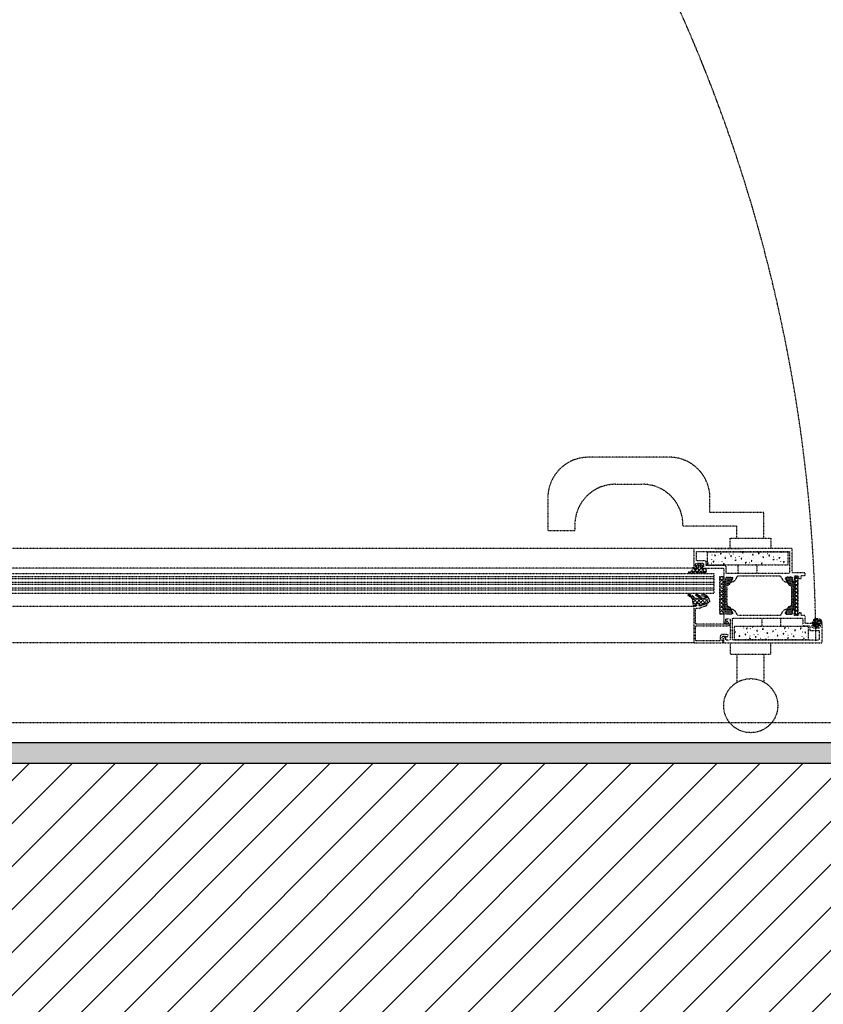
# Model space of a CAD drawing. Header units: millimetres. Extents: x -4577 to 1032787, y -66234 to 201209.
# Tile 20 of 256: x 16513 to 17108, y -55055 to -54326. Entities that reach past the tile are written whole.
import ezdxf

# ---------------------------------------------------------------- set-up
doc = ezdxf.new("R2010")
doc.units = ezdxf.units.MM
for name, pattern in [('510_5_2OG_ELT_1004$0$11-07-22_DS_2OG$0$AUSGEZOGEN', [0]), ('510_5_2OG_ELT_1004$0$11-07-22_DS_2OG$0$VERDECKT2_S15', [0.025, 0, -0.025]), ('510_5_2OG_ELT_1004$0$11-07-22_DS_2OG$0$VERDECKT2_S2', [0.17, 0.1, -0.07])]:
    doc.linetypes.add(name, pattern=pattern)
for name, color, linetype in [('510_5_2OG_ELT_1004$0$11-07-22_DS_2OG$0$GLASS', 8, '510_5_2OG_ELT_1004$0$11-07-22_DS_2OG$0$AUSGEZOGEN'), ('510_5_2OG_ELT_1004$0$11-07-22_DS_2OG$0$Nichttragende_Bauteile', 8, '510_5_2OG_ELT_1004$0$11-07-22_DS_2OG$0$AUSGEZOGEN'), ('510_5_2OG_ELT_1004$0$11-07-22_DS_2OG$0$Schraffur', 8, '510_5_2OG_ELT_1004$0$11-07-22_DS_2OG$0$AUSGEZOGEN'), ('510_5_2OG_ELT_1004$0$11-07-22_DS_2OG$0$STANDARD', 8, '510_5_2OG_ELT_1004$0$11-07-22_DS_2OG$0$AUSGEZOGEN'), ('510_5_2OG_ELT_1004$0$11-07-22_DS_2OG$0$Tragende_Bauteile', 8, '510_5_2OG_ELT_1004$0$11-07-22_DS_2OG$0$AUSGEZOGEN')]:
    doc.layers.add(name, color=color, linetype=linetype)

# ---------------------------------------------------------------- blocks, each defined once
blk = doc.blocks.new('510_5_2OG_ELT_1004')
at = {"layer": '510_5_2OG_ELT_1004$0$11-07-22_DS_2OG$0$Nichttragende_Bauteile', "linetype": 'Continuous'}
h = blk.add_hatch(dxfattribs=at)
h.set_pattern_fill('MUSTER_NA', color=256, scale=12.5, style=0, pattern_type=2)
h.set_pattern_definition([(0, (1908.297, -66879.192), (25, 25), [12.5, -12.5]), (90, (1908.297, -66879.192), (25, 25), [12.5, -12.5])])
h.paths.add_polyline_path([(17772.49, -54861.7), (15900.87, -54861.7), (15900.87, -54876.7), (17772.49, -54876.7)], flags=0)
at = {"layer": '510_5_2OG_ELT_1004$0$11-07-22_DS_2OG$0$Schraffur', "linetype": 'Continuous'}
h = blk.add_hatch(dxfattribs=at)
h.set_pattern_fill('SCHRAFFUR_24', color=256, scale=1000, style=0, pattern_type=2)
h.set_pattern_definition([(45, (1895.797, -66891.69), (-31.81981, 31.81981), []), (45, (1879.887, -66875.78), (-31.81981, 31.81981), [])])
h.paths.add_polyline_path([(15885.02, -55116.7), (17532.49, -55116.7), (17532.49, -55291.7), (18318.23, -55291.7), (18318.23, -55051.7), (17772.49, -55051.7), (17772.49, -54876.7), (15895.86, -54876.7), (15895.86, -54877.64), (15885.37, -54877.61), (15885.37, -54876.7), (15643.94, -54876.7), (15643.94, -56130.14), (15885.02, -56127.53)], flags=0)
at = {"layer": '510_5_2OG_ELT_1004$0$11-07-22_DS_2OG$0$GLASS', "linetype": '510_5_2OG_ELT_1004$0$11-07-22_DS_2OG$0$VERDECKT2_S15'}
blk.add_arc((15945.08, -54791.57), 1157.1, 0.25544, 91.30997, dxfattribs=at)
at = {"layer": '510_5_2OG_ELT_1004$0$11-07-22_DS_2OG$0$Nichttragende_Bauteile', "linetype": '510_5_2OG_ELT_1004$0$11-07-22_DS_2OG$0$VERDECKT2_S15'}
for p, q in [((16993.78, -54650.22), (16933.78, -54650.22)), ((16953.78, -54670.22), (16973.78, -54670.22)), ((16903.78, -54680.72), (16903.78, -54704.55)), ((17023.78, -54691.22), (17023.78, -54680.72)), ((17063.78, -54691.22), (17023.78, -54691.22)), ((17063.78, -54710.22), (17063.78, -54691.22)), ((16923.78, -54700.22), (16923.78, -54704.55)), ((17003.78, -54701.22), (17003.78, -54700.22)), ((17043.78, -54701.22), (17003.78, -54701.22)), ((17043.78, -54710.22), (17043.78, -54701.22)), ((16903.78, -54704.55), (16923.78, -54704.55)), ((17038.78, -54717.72), (17038.78, -54710.22)), ((17038.78, -54710.22), (17068.78, -54710.22)), ((17068.78, -54710.22), (17068.78, -54717.72)), ((17012.28, -54717.72), (15964.21, -54717.72)), ((17027.78, -54717.72), (17048.78, -54717.72)), ((17049.28, -54717.72), (17048.28, -54717.72)), ((17022.56, -54721.38), (17022.52, -54721.42)), ((17025.33, -54722.71), (17025.31, -54722.65)), ((17027.96, -54722.85), (17027.2, -54722.68)), ((17027.61, -54720.92), (17027.67, -54720.94)), ((17030.16, -54723.13), (17030.12, -54723.18)), ((17031.94, -54721.23), (17031.41, -54721.8)), ((17031.41, -54721.8), (17032.17, -54721.98)), ((17032.17, -54721.98), (17031.94, -54721.23)), ((17032.93, -54724.46), (17032.91, -54724.4)), ((17035.03, -54725.18), (17035.56, -54724.61)), ((17035.21, -54722.68), (17035.27, -54722.69)), ((17037.77, -54724.89), (17037.72, -54724.93)), ((17038.13, -54721.85), (17038.18, -54721.8)), ((17039.01, -54723.55), (17039.77, -54723.73)), ((17041.07, -54721.84), (17041.09, -54721.9)), ((17042.81, -54724.43), (17042.87, -54724.45)), ((17045.73, -54723.61), (17045.78, -54723.56)), ((17045.85, -54720.51), (17045.83, -54720.45)), ((17047.37, -54725.48), (17047.14, -54724.74)), ((17048.48, -54720.66), (17047.72, -54720.48)), ((17048.67, -54723.59), (17048.69, -54723.65)), ((17050.68, -54720.94), (17050.64, -54720.98)), ((17053.33, -54725.36), (17053.38, -54725.31)), ((17053.45, -54722.27), (17053.43, -54722.2)), ((17055.73, -54720.48), (17055.79, -54720.5)), ((17056.27, -54725.35), (17056.29, -54725.41)), ((17058.28, -54722.69), (17058.24, -54722.74)), ((17061.05, -54724.02), (17061.03, -54723.96)), ((17063.33, -54722.24), (17063.39, -54722.25)), ((17065.88, -54724.45), (17065.84, -54724.49)), ((17066.25, -54721.41), (17066.3, -54721.36)), ((17067.13, -54723.11), (17067.89, -54723.29)), ((17069.19, -54721.4), (17069.21, -54721.46)), ((17070.93, -54723.99), (17070.99, -54724.01)), ((17073.85, -54723.16), (17073.9, -54723.12)), ((17076.79, -54723.15), (17076.81, -54723.21)), ((17078.8, -54720.5), (17078.76, -54720.54)), ((17081.45, -54724.92), (17081.5, -54724.87)), ((17081.57, -54721.83), (17081.55, -54721.76)), ((17011.12, -54732.22), (15964.21, -54732.22)), ((17010.69, -54735.99), (17013.74, -54732.94)), ((17011.07, -54732.78), (17011.53, -54732.32)), ((17011.13, -54732.04), (17011.53, -54732.44)), ((17011.6, -54732.52), (17014.52, -54735.43)), ((17014.43, -54732.25), (17015.23, -54731.45)), ((17014.43, -54732.52), (17016.84, -54734.93)), ((17014.48, -54729.74), (17015.45, -54730.7)), ((17016.26, -54730.42), (17017.26, -54729.42)), ((17016.79, -54729.22), (17018.28, -54730.71)), ((17016.83, -54732.67), (17017.63, -54731.87)), ((17016.83, -54732.09), (17020.45, -54735.7)), ((17017.34, -54735), (17019.82, -54732.52)), ((17020.09, -54732.52), (17021.03, -54733.46)), ((17022.64, -54728.56), (17021.88, -54728.38)), ((17022.29, -54726.63), (17022.35, -54726.64)), ((17024.85, -54728.84), (17024.8, -54728.88)), ((17025.21, -54725.8), (17025.26, -54725.75)), ((17026.62, -54726.93), (17026.09, -54727.5)), ((17026.09, -54727.5), (17026.85, -54727.68)), ((17026.85, -54727.68), (17026.62, -54726.93)), ((17028.15, -54725.79), (17028.17, -54725.85)), ((17029.89, -54728.38), (17029.95, -54728.4)), ((17032.81, -54727.56), (17032.86, -54727.51)), ((17033.69, -54729.26), (17034.45, -54729.43)), ((17035.75, -54727.54), (17035.77, -54727.6)), ((17040.41, -54729.31), (17040.46, -54729.26)), ((17040.53, -54726.22), (17040.51, -54726.15)), ((17043.35, -54729.3), (17043.37, -54729.36)), ((17044.63, -54736.22), (17044.63, -54729.92)), ((17045.37, -54726.64), (17045.32, -54726.69)), ((17048.13, -54727.97), (17048.11, -54727.91)), ((17050.41, -54726.19), (17050.47, -54726.2)), ((17052.97, -54728.4), (17052.92, -54728.44)), ((17054.97, -54727.24), (17054.74, -54726.49)), ((17055.73, -54729.73), (17055.71, -54729.66)), ((17058.01, -54727.94), (17058.07, -54727.96)), ((17058.32, -54729.92), (17058.36, -54729.87)), ((17058.63, -54729.92), (17058.63, -54736.22)), ((17060.93, -54727.11), (17060.98, -54727.07)), ((17062.34, -54728.25), (17061.81, -54728.82)), ((17061.81, -54728.82), (17062.57, -54728.99)), ((17062.57, -54728.99), (17062.34, -54728.25)), ((17063.87, -54727.1), (17063.89, -54727.16)), ((17065.61, -54729.7), (17065.67, -54729.71)), ((17068.53, -54728.87), (17068.58, -54728.82)), ((17068.65, -54725.78), (17068.63, -54725.71)), ((17071.47, -54728.85), (17071.49, -54728.92)), ((17073.48, -54726.2), (17073.44, -54726.25)), ((17076.25, -54727.53), (17076.23, -54727.47)), ((17078.53, -54725.75), (17078.59, -54725.76)), ((17081.09, -54727.95), (17081.04, -54728)), ((17026.78, -54738.84), (15964.21, -54738.84)), ((17007.91, -54735.94), (17008.77, -54735.08)), ((17008.54, -54735.11), (17009.45, -54736.02)), ((17010.42, -54734.16), (17011.82, -54735.56)), ((17013.72, -54735.79), (17016.19, -54733.32)), ((17017.65, -54735.73), (17017.8, -54735.88)), ((17019.59, -54735.58), (17021.03, -54734.13)), ((17031.18, -54739.57), (17032.28, -54738.47)), ((17031.18, -54742.4), (17033.98, -54739.6)), ((17033.98, -54742.71), (17031.18, -54739.91)), ((17033.98, -54739.88), (17032.57, -54738.47)), ((17036.48, -54745.44), (17036.48, -54738.97)), ((17037.48, -54744.83), (17037.48, -54738.97)), ((17038.48, -54744.23), (17038.48, -54738.97)), ((17039.48, -54741.86), (17039.48, -54738.97)), ((17080.78, -54741.86), (17080.78, -54738.97)), ((17081.78, -54744.23), (17081.78, -54738.97)), ((17082.78, -54744.83), (17082.78, -54738.97)), ((17083.78, -54745.44), (17083.78, -54738.97)), ((17088.73, -54738.52), (17086.78, -54740.47)), ((17086.89, -54738.52), (17088.78, -54740.41)), ((17026.78, -54740.34), (15964.21, -54740.34)), ((17026.78, -54742.94), (15964.21, -54742.94)), ((17026.78, -54744.44), (15964.21, -54744.44)), ((17026.78, -54747.04), (15964.21, -54747.04)), ((17031.18, -54745.22), (17033.98, -54742.42)), ((17033.98, -54745.54), (17031.18, -54742.74)), ((17031.18, -54748.05), (17033.98, -54745.25)), ((17033.98, -54748.37), (17031.18, -54745.57)), ((17033.98, -54762.77), (17033.98, -54742.67)), ((17034.48, -54763.27), (17034.48, -54742.17)), ((17035.48, -54763.36), (17035.48, -54742.08)), ((17038.38, -54744.31), (17036.68, -54745.29)), ((17081.88, -54744.31), (17083.58, -54745.29)), ((17084.78, -54763.36), (17084.78, -54742.08)), ((17085.78, -54763.27), (17085.78, -54742.17)), ((17086.28, -54762.77), (17086.28, -54742.67)), ((17086.78, -54741.13), (17088.78, -54743.13)), ((17088.78, -54741.18), (17086.78, -54743.18)), ((17086.78, -54743.84), (17088.78, -54745.84)), ((17088.78, -54743.9), (17086.78, -54745.9)), ((17086.78, -54746.56), (17088.78, -54748.56)), ((17088.78, -54746.61), (17086.78, -54748.61)), ((17026.78, -54748.54), (15964.21, -54748.54)), ((17007.82, -54752.72), (17008.66, -54751.89)), ((17008.33, -54751.82), (17014.84, -54758.33)), ((17009.75, -54753.62), (17010.67, -54752.7)), ((17010.72, -54755.48), (17012.16, -54754.04)), ((17011.08, -54757.94), (17014.2, -54754.83)), ((17011.54, -54760.32), (17017.59, -54754.27)), ((17013.49, -54752.71), (17014.31, -54751.89)), ((17014.02, -54751.85), (17020.52, -54758.35)), ((17014.16, -54754.83), (17018.42, -54759.08)), ((17015.38, -54753.65), (17016.28, -54752.75)), ((17016.04, -54758.64), (17019.86, -54754.83)), ((17017.49, -54752.5), (17017.51, -54752.51)), ((17018.44, -54759.08), (17022.91, -54754.6)), ((17018.93, -54752.93), (17019.81, -54752.05)), ((17019.9, -54752.08), (17019.3, -54751.93)), ((17019.82, -54754.83), (17022.72, -54757.73)), ((17019.9, -54752.07), (17023.3, -54755.47)), ((17020.57, -54754.11), (17021.68, -54753)), ((17023.2, -54755.21), (17022.89, -54754.56)), ((17031.18, -54750.88), (17033.98, -54748.08)), ((17033.98, -54751.19), (17031.18, -54748.39)), ((17031.18, -54753.71), (17033.98, -54750.91)), ((17033.98, -54754.02), (17031.18, -54751.22)), ((17031.18, -54756.54), (17033.98, -54753.74)), ((17033.98, -54756.85), (17031.18, -54754.05)), ((17086.78, -54749.27), (17088.78, -54751.27)), ((17088.78, -54749.33), (17086.78, -54751.33)), ((17086.78, -54751.99), (17088.78, -54753.99)), ((17088.78, -54752.04), (17086.78, -54754.04)), ((17086.78, -54754.7), (17088.78, -54756.7)), ((17088.78, -54754.76), (17086.78, -54756.76)), ((17012.28, -54760.72), (15964.21, -54760.72)), ((17010.99, -54757.31), (17013.45, -54759.77)), ((17012.28, -54760.72), (17011.78, -54761.22)), ((17011.78, -54761.22), (17011.78, -54787.22)), ((17013.28, -54760.72), (17012.28, -54760.72)), ((17013.18, -54762.42), (17013.68, -54761.92)), ((17013.78, -54760.22), (17013.28, -54760.72)), ((17013.68, -54761.92), (17015.53, -54761.92)), ((17014.28, -54758.72), (17013.78, -54759.22)), ((17013.78, -54759.22), (17013.78, -54760.22)), ((17015.28, -54758.72), (17014.28, -54758.72)), ((17015.78, -54759.22), (17015.28, -54758.72)), ((17015.53, -54761.92), (17016.04, -54761.83)), ((17015.78, -54759.93), (17015.78, -54759.22)), ((17016.26, -54760.43), (17015.78, -54759.93)), ((17016.04, -54759.53), (17016.4, -54759.89)), ((17016.04, -54761.83), (17021.39, -54759.88)), ((17016.45, -54760.4), (17016.26, -54760.43)), ((17020.97, -54758.76), (17016.45, -54760.4)), ((17021.18, -54758.72), (17020.97, -54758.76)), ((17021.77, -54759.22), (17021.18, -54758.72)), ((17021.39, -54759.88), (17021.77, -54759.22)), ((17022.58, -54757.77), (17023.65, -54756.69)), ((17023.44, -54755.89), (17023.2, -54755.21)), ((17031.18, -54759.37), (17033.98, -54756.57)), ((17033.98, -54759.68), (17031.18, -54756.88)), ((17031.18, -54762.19), (17033.98, -54759.39)), ((17033.98, -54762.51), (17031.18, -54759.71)), ((17036.48, -54766.47), (17036.48, -54759.99)), ((17036.68, -54760.14), (17038.38, -54761.12)), ((17037.48, -54766.47), (17037.48, -54760.6)), ((17038.48, -54766.47), (17038.48, -54761.2)), ((17081.78, -54766.47), (17081.78, -54761.2)), ((17083.58, -54760.14), (17081.88, -54761.12)), ((17082.78, -54766.47), (17082.78, -54760.6)), ((17083.78, -54766.47), (17083.78, -54759.99)), ((17086.78, -54757.42), (17088.78, -54759.42)), ((17088.78, -54757.47), (17086.78, -54759.47)), ((17086.78, -54760.13), (17088.78, -54762.13)), ((17088.78, -54760.19), (17086.78, -54762.19)), ((17013.18, -54773.22), (17013.18, -54762.42)), ((17031.18, -54765.02), (17033.98, -54762.22)), ((17033.98, -54765.34), (17031.18, -54762.54)), ((17032.28, -54766.47), (17031.18, -54765.37)), ((17032.57, -54766.47), (17033.98, -54765.05)), ((17039.48, -54766.47), (17039.48, -54763.57)), ((17062.28, -54769.22), (17062.28, -54775.52)), ((17076.28, -54775.52), (17076.28, -54769.22)), ((17080.78, -54766.47), (17080.78, -54763.57)), ((17086.78, -54762.85), (17088.78, -54764.85)), ((17088.78, -54762.9), (17086.78, -54764.9)), ((17086.78, -54765.56), (17088.14, -54766.92)), ((17088.78, -54765.62), (17087.49, -54766.92)), ((17013.68, -54773.72), (17013.18, -54773.22)), ((17013.18, -54775.42), (17013.68, -54774.92)), ((17013.18, -54785.72), (17013.18, -54775.42)), ((17035.98, -54773.72), (17013.68, -54773.72)), ((17013.68, -54774.92), (17037.78, -54774.92)), ((17036.43, -54773.91), (17035.98, -54773.72)), ((17036.18, -54771.72), (17036.08, -54772.58)), ((17036.08, -54772.58), (17036.58, -54772.87)), ((17036.7, -54771.72), (17036.18, -54771.72)), ((17036.55, -54773.91), (17036.43, -54773.91)), ((17036.68, -54773.72), (17036.55, -54773.91)), ((17036.58, -54772.87), (17036.68, -54773.04)), ((17036.68, -54773.04), (17036.68, -54773.72)), ((17037.13, -54771.96), (17036.7, -54771.72)), ((17038.2, -54774.15), (17037.13, -54771.96)), ((17037.78, -54774.92), (17038.22, -54774.66)), ((17038.22, -54774.66), (17038.2, -54774.15)), ((17043.36, -54775.52), (17043.39, -54775.64)), ((17043.39, -54775.64), (17043.51, -54775.52)), ((17048.89, -54776.68), (17048.87, -54776.61)), ((17051.52, -54776.82), (17050.76, -54776.65)), ((17050.76, -54776.65), (17050.99, -54777.39)), ((17055.21, -54775.52), (17054.97, -54775.77)), ((17054.97, -54775.77), (17055.73, -54775.94)), ((17055.73, -54775.94), (17055.6, -54775.52)), ((17058.77, -54776.65), (17058.83, -54776.66)), ((17061.7, -54775.82), (17061.74, -54775.77)), ((17064.63, -54775.81), (17064.65, -54775.87)), ((17077.01, -54776.24), (17076.99, -54776.17)), ((17079.11, -54776.95), (17079.64, -54776.38)), ((17081.85, -54776.66), (17081.8, -54776.71)), ((17086.89, -54776.21), (17086.95, -54776.22)), ((17099.74, -54772.23), (17098.99, -54773.21)), ((17098.99, -54773.21), (17100.56, -54773.21)), ((17099.71, -54772.27), (17100.73, -54773.28)), ((17099.71, -54772.27), (17100.73, -54773.28)), ((17100.53, -54772.01), (17099.74, -54772.23)), ((17101.33, -54771.86), (17099.98, -54773.21)), ((17101.33, -54771.86), (17099.98, -54773.21)), ((17100.73, -54770.23), (17100.23, -54770.61)), ((17100.23, -54770.61), (17100.42, -54771)), ((17100.42, -54771), (17100.98, -54770.89)), ((17100.76, -54774.36), (17100.42, -54774.85)), ((17100.42, -54774.85), (17100.81, -54775.59)), ((17101.33, -54771.86), (17100.53, -54772.01)), ((17100.56, -54773.21), (17100.73, -54773.29)), ((17100.6, -54770.33), (17101.12, -54770.84)), ((17100.6, -54770.33), (17101.12, -54770.84)), ((17101.57, -54774.44), (17100.68, -54775.33)), ((17101.57, -54774.44), (17100.68, -54775.33)), ((17101.33, -54770.04), (17100.73, -54770.23)), ((17100.73, -54773.29), (17100.76, -54773.41)), ((17100.73, -54773.29), (17101.66, -54774.21)), ((17100.73, -54773.29), (17101.66, -54774.21)), ((17100.76, -54773.41), (17100.76, -54774.36)), ((17100.81, -54775.59), (17100.95, -54775.7)), ((17100.95, -54775.7), (17103.99, -54775.7)), ((17100.98, -54770.89), (17101.51, -54770.72)), ((17101.06, -54773.21), (17101.52, -54772.55)), ((17101.67, -54773.49), (17101.06, -54773.21)), ((17101.94, -54769.91), (17101.33, -54770.04)), ((17102.14, -54771.78), (17101.33, -54771.86)), ((17101.51, -54770.72), (17102.05, -54770.6)), ((17101.52, -54772.55), (17102.18, -54772.48)), ((17101.57, -54774.3), (17101.87, -54774)), ((17101.57, -54775), (17101.57, -54774.3)), ((17102.47, -54774.84), (17101.57, -54775)), ((17101.99, -54773.35), (17101.67, -54773.49)), ((17101.87, -54774), (17103.07, -54774)), ((17102.57, -54769.84), (17101.94, -54769.91)), ((17102.47, -54772.47), (17101.99, -54773.35)), ((17102.86, -54773.16), (17102.02, -54774)), ((17102.86, -54773.16), (17102.02, -54774)), ((17102.05, -54770.6), (17102.6, -54770.54)), ((17102.06, -54771.78), (17102.73, -54772.46)), ((17102.06, -54771.78), (17102.73, -54772.46)), ((17102.96, -54771.76), (17102.14, -54771.78)), ((17102.18, -54772.48), (17102.94, -54772.46)), ((17102.27, -54775.28), (17102.3, -54775.18)), ((17102.3, -54775.38), (17102.27, -54775.28)), ((17102.3, -54775.18), (17102.47, -54775.08)), ((17102.47, -54775.48), (17102.3, -54775.38)), ((17102.31, -54774.87), (17102.54, -54775.1)), ((17102.31, -54774.87), (17102.54, -54775.1)), ((17102.96, -54773.35), (17102.47, -54772.47)), ((17103.37, -54775), (17102.47, -54774.84)), ((17102.47, -54775.08), (17102.57, -54775.11)), ((17102.67, -54775.28), (17102.47, -54775.48)), ((17103.07, -54769.84), (17102.57, -54769.84)), ((17102.57, -54775.11), (17102.67, -54775.28)), ((17102.6, -54770.54), (17104.42, -54770.79)), ((17102.61, -54775.16), (17103.14, -54775.7)), ((17102.61, -54775.16), (17103.14, -54775.7)), ((17103.33, -54769.85), (17102.64, -54770.54)), ((17103.33, -54769.85), (17102.64, -54770.54)), ((17102.94, -54769.84), (17103.8, -54770.7)), ((17102.94, -54769.84), (17103.8, -54770.7)), ((17102.94, -54772.46), (17103.51, -54772.5)), ((17103.77, -54771.81), (17102.96, -54771.76)), ((17103.12, -54773.48), (17102.96, -54773.35)), ((17103.62, -54769.87), (17103.07, -54769.84)), ((17103.07, -54774), (17103.37, -54774.3)), ((17103.28, -54773.48), (17103.12, -54773.48)), ((17104.35, -54774.49), (17103.15, -54775.7)), ((17104.35, -54774.49), (17103.15, -54775.7)), ((17103.87, -54773.21), (17103.28, -54773.48)), ((17103.37, -54774.3), (17103.37, -54775)), ((17104.15, -54771.86), (17103.51, -54772.5)), ((17104.15, -54771.86), (17103.51, -54772.5)), ((17103.51, -54772.5), (17103.87, -54773.21)), ((17103.6, -54773.33), (17104.17, -54773.9)), ((17103.6, -54773.33), (17104.17, -54773.9)), ((17104.15, -54769.97), (17103.62, -54769.87)), ((17104.58, -54771.93), (17103.77, -54771.81)), ((17103.99, -54775.7), (17104.12, -54775.6)), ((17104.12, -54775.6), (17104.59, -54774.88)), ((17104.67, -54770.13), (17104.15, -54769.97)), ((17104.17, -54773.41), (17104.25, -54773.24)), ((17104.17, -54774.37), (17104.17, -54773.41)), ((17104.54, -54774.62), (17104.17, -54774.37)), ((17104.25, -54773.24), (17104.37, -54773.21)), ((17104.37, -54773.21), (17106.52, -54773.21)), ((17104.42, -54770.79), (17105.78, -54771.83)), ((17104.59, -54774.88), (17104.54, -54774.62)), ((17105.37, -54772.11), (17104.58, -54771.93)), ((17105.19, -54770.32), (17104.67, -54770.13)), ((17105.54, -54770.47), (17104.88, -54771.13)), ((17105.54, -54770.47), (17104.88, -54771.13)), ((17105.16, -54772.06), (17106.31, -54773.21)), ((17105.16, -54772.06), (17106.31, -54773.21)), ((17105.66, -54770.53), (17105.19, -54770.32)), ((17105.78, -54771.83), (17105.37, -54772.11)), ((17106.71, -54772.13), (17105.64, -54773.21)), ((17106.71, -54772.13), (17105.64, -54773.21)), ((17106.32, -54770.91), (17105.66, -54770.53)), ((17106.71, -54772), (17106.32, -54770.91)), ((17106.52, -54773.21), (17106.68, -54773.12)), ((17106.68, -54773.12), (17106.71, -54773)), ((17106.71, -54773), (17106.71, -54772)), ((17032.48, -54781.42), (17031.48, -54782.42)), ((17031.48, -54782.42), (17031.48, -54785.72)), ((17036.78, -54781.42), (17032.48, -54781.42)), ((17032.78, -54783.22), (17033.28, -54782.72)), ((17032.78, -54786.22), (17032.78, -54783.22)), ((17033.28, -54782.72), (17035.48, -54782.72)), ((17035.48, -54782.72), (17036.4, -54783.2)), ((17036.4, -54783.2), (17036.66, -54783.12)), ((17036.66, -54783.12), (17037.21, -54782.17)), ((17037.21, -54781.67), (17036.78, -54781.42)), ((17037.21, -54782.17), (17037.21, -54781.67)), ((17042.58, -54779.15), (17042.05, -54779.72)), ((17042.05, -54779.72), (17042.81, -54779.89)), ((17042.81, -54779.89), (17042.58, -54779.15)), ((17043.57, -54782.38), (17043.55, -54782.32)), ((17044.11, -54778), (17044.13, -54778.06)), ((17046.2, -54782.53), (17045.44, -54782.35)), ((17045.85, -54780.6), (17045.91, -54780.61)), ((17048.41, -54782.8), (17048.36, -54782.85)), ((17048.78, -54779.77), (17048.82, -54779.72)), ((17050.18, -54780.9), (17049.65, -54781.47)), ((17049.65, -54781.47), (17050.41, -54781.65)), ((17050.41, -54781.65), (17050.18, -54780.9)), ((17050.99, -54777.39), (17051.52, -54776.82)), ((17051.71, -54779.75), (17051.73, -54779.82)), ((17053.45, -54782.35), (17053.51, -54782.37)), ((17053.73, -54777.1), (17053.68, -54777.15)), ((17056.38, -54781.52), (17056.42, -54781.48)), ((17056.49, -54778.43), (17056.47, -54778.37)), ((17057.78, -54782.66), (17057.25, -54783.23)), ((17059.12, -54778.58), (17058.36, -54778.4)), ((17059.31, -54781.51), (17059.33, -54781.57)), ((17061.33, -54778.85), (17061.28, -54778.9)), ((17063.1, -54776.95), (17062.57, -54777.52)), ((17063.98, -54783.28), (17064.02, -54783.23)), ((17064.09, -54780.19), (17064.07, -54780.12)), ((17066.72, -54780.33), (17065.96, -54780.16)), ((17065.96, -54780.16), (17066.19, -54780.9)), ((17066.19, -54780.9), (17066.72, -54780.33)), ((17066.37, -54778.4), (17066.43, -54778.42)), ((17066.91, -54783.26), (17066.93, -54783.33)), ((17068.93, -54780.61), (17068.88, -54780.66)), ((17069.3, -54777.57), (17069.34, -54777.53)), ((17070.7, -54778.71), (17070.17, -54779.28)), ((17070.17, -54779.28), (17070.93, -54779.45)), ((17070.93, -54779.45), (17070.7, -54778.71)), ((17071.69, -54781.94), (17071.67, -54781.88)), ((17072.23, -54777.56), (17072.25, -54777.62)), ((17073.56, -54781.91), (17073.79, -54782.66)), ((17073.97, -54780.16), (17074.03, -54780.17)), ((17076.53, -54782.36), (17076.48, -54782.41)), ((17076.9, -54779.33), (17076.94, -54779.28)), ((17078.3, -54780.46), (17077.77, -54781.03)), ((17077.77, -54781.03), (17078.53, -54781.21)), ((17078.53, -54781.21), (17078.3, -54780.46)), ((17079.29, -54783.69), (17079.27, -54783.63)), ((17079.83, -54779.31), (17079.85, -54779.38)), ((17081.92, -54783.84), (17081.16, -54783.67)), ((17081.16, -54783.67), (17081.39, -54784.41)), ((17081.39, -54784.41), (17081.92, -54783.84)), ((17081.57, -54781.91), (17081.63, -54781.92)), ((17084.5, -54781.08), (17084.54, -54781.04)), ((17084.61, -54777.99), (17084.59, -54777.93)), ((17085.9, -54782.22), (17085.37, -54782.79)), ((17087.24, -54778.14), (17086.48, -54777.96)), ((17086.48, -54777.96), (17086.71, -54778.71)), ((17086.71, -54778.71), (17087.24, -54778.14)), ((17087.43, -54781.07), (17087.45, -54781.13)), ((17089.17, -54783.66), (17089.23, -54783.68)), ((17089.45, -54778.41), (17089.4, -54778.46)), ((17090.69, -54777.08), (17091.45, -54777.26)), ((17092.1, -54782.84), (17092.14, -54782.79)), ((17092.21, -54779.74), (17092.19, -54779.68)), ((17093.5, -54783.97), (17092.97, -54784.54)), ((17093.73, -54784.72), (17093.5, -54783.97)), ((17094.84, -54779.89), (17094.08, -54779.72)), ((17094.49, -54777.96), (17094.55, -54777.97)), ((17095.03, -54782.82), (17095.05, -54782.89)), ((17012.28, -54787.72), (15964.21, -54787.72)), ((17011.78, -54787.22), (17012.28, -54787.72)), ((17012.28, -54787.72), (17033.28, -54787.72)), ((17013.68, -54786.22), (17013.18, -54785.72)), ((17030.98, -54786.22), (17013.68, -54786.22)), ((17031.48, -54785.72), (17030.98, -54786.22)), ((17033.28, -54786.22), (17032.78, -54786.22)), ((17033.78, -54787.72), (17032.78, -54787.72)), ((17033.28, -54787.72), (17033.28, -54786.22)), ((17038.78, -54787.72), (17038.78, -54795.92)), ((17051.17, -54784.14), (17051.15, -54784.07)), ((17053.81, -54784.28), (17053.05, -54784.11)), ((17053.05, -54784.11), (17053.27, -54784.85)), ((17053.27, -54784.85), (17053.81, -54784.28)), ((17056.01, -54784.56), (17055.96, -54784.61)), ((17061.05, -54784.11), (17061.11, -54784.12)), ((17065.38, -54784.41), (17064.85, -54784.98)), ((17064.85, -54784.98), (17064.99, -54785.02)), ((17065.57, -54785.02), (17065.38, -54784.41)), ((17068.78, -54795.92), (17068.78, -54787.72)), ((17071.59, -54785.02), (17071.62, -54784.99)), ((17084.13, -54784.12), (17084.08, -54784.17)), ((17092.97, -54784.54), (17093.73, -54784.72)), ((17038.78, -54795.92), (17068.78, -54795.92)), ((17043.78, -54795.92), (17043.78, -54816.93)), ((17063.78, -54795.92), (17063.78, -54816.69))]:
    blk.add_line(p, q, dxfattribs=at)
at = {"layer": '510_5_2OG_ELT_1004$0$11-07-22_DS_2OG$0$Nichttragende_Bauteile', "linetype": '510_5_2OG_ELT_1004$0$11-07-22_DS_2OG$0$AUSGEZOGEN'}
blk.add_line((17787.49, -54861.7), (15900.87, -54861.7), dxfattribs=at)
at = {"layer": '510_5_2OG_ELT_1004$0$11-07-22_DS_2OG$0$Nichttragende_Bauteile', "linetype": '510_5_2OG_ELT_1004$0$11-07-22_DS_2OG$0$VERDECKT2_S15'}
for points in [[(17080.28, -54738.97), (17084.18, -54738.97), (17084.37, -54739), (17084.54, -54739.11), (17084.64, -54739.27), (17084.68, -54739.47), (17084.68, -54741.87), (17084.72, -54742.02), (17084.83, -54742.13), (17084.98, -54742.17), (17085.98, -54742.17), (17086.13, -54742.13), (17086.24, -54742.02), (17086.28, -54741.87), (17086.28, -54739.97), (17086.12, -54739.84), (17086.08, -54739.69), (17086.08, -54739.24), (17086.12, -54739.09), (17086.28, -54738.97), (17086.28, -54738.52), (17086.32, -54738.32), (17086.43, -54738.16), (17086.59, -54738.05), (17086.78, -54738.02), (17088.78, -54738.02), (17088.97, -54738.05), (17089.14, -54738.16), (17089.25, -54738.32), (17089.28, -54738.52), (17089.28, -54739.52), (17089.32, -54739.71), (17089.43, -54739.87), (17089.59, -54739.98), (17089.78, -54740.02), (17091.28, -54740.02), (17091.28, -54737.72), (17093.78, -54737.72), (17093.97, -54737.68), (17094.14, -54737.57), (17094.25, -54737.41), (17094.28, -54737.22), (17094.28, -54736.22), (17094.25, -54736.02), (17094.14, -54735.86), (17093.97, -54735.75), (17093.78, -54735.72), (17085.28, -54735.72), (17085.09, -54735.68), (17084.93, -54735.57), (17084.82, -54735.41), (17084.78, -54735.22), (17084.78, -54718.22), (17084.75, -54718.02), (17084.64, -54717.86), (17084.47, -54717.75), (17084.28, -54717.72), (17012.28, -54717.72), (17012.09, -54717.75), (17011.93, -54717.86), (17011.82, -54718.02), (17011.78, -54718.22), (17011.78, -54731.72), (17011.82, -54731.91), (17011.93, -54732.07), (17012.09, -54732.18), (17012.28, -54732.22), (17013.58, -54732.22), (17013.77, -54732.18), (17013.94, -54732.07), (17014.04, -54731.91), (17014.08, -54731.72), (17014.08, -54731.22), (17013.08, -54731.22), (17013.08, -54729.72), (17013.12, -54729.46), (17013.22, -54729.22), (17013.38, -54729.01), (17013.58, -54728.85), (17013.82, -54728.75), (17014.08, -54728.72), (17018.08, -54728.72), (17018.34, -54728.75), (17018.58, -54728.85), (17018.79, -54729.01), (17018.95, -54729.22), (17019.05, -54729.46), (17019.08, -54729.72), (17019.08, -54731.22), (17018.08, -54731.22), (17018.08, -54731.72), (17018.12, -54731.91), (17018.23, -54732.07), (17018.39, -54732.18), (17018.58, -54732.22), (17033.48, -54732.22), (17033.67, -54732.25), (17033.84, -54732.36), (17033.95, -54732.52), (17033.98, -54732.72), (17033.98, -54738.97), (17034.14, -54739.09), (17034.18, -54739.24), (17034.18, -54739.69), (17034.14, -54739.84), (17033.98, -54739.97), (17033.98, -54741.87), (17034.02, -54742.02), (17034.13, -54742.13), (17034.28, -54742.17), (17035.28, -54742.17), (17035.43, -54742.13), (17035.54, -54742.02), (17035.58, -54741.87), (17035.58, -54739.47), (17035.62, -54739.27), (17035.73, -54739.11), (17035.89, -54739), (17036.08, -54738.97), (17039.98, -54738.97)], [(17027.2, -54722.68), (17027.43, -54723.42), (17027.96, -54722.85)], [(17035.56, -54724.61), (17034.8, -54724.43), (17035.03, -54725.18)], [(17039.77, -54723.73), (17039.54, -54722.98), (17039.01, -54723.55)], [(17047.14, -54724.74), (17046.61, -54725.31), (17047.37, -54725.48)], [(17047.72, -54720.48), (17047.95, -54721.23), (17048.48, -54720.66)], [(17060.06, -54720.79), (17059.53, -54721.36), (17060.29, -54721.54), (17060.06, -54720.79)], [(17063.68, -54724.17), (17062.92, -54723.99), (17063.15, -54724.74), (17063.68, -54724.17)], [(17067.89, -54723.29), (17067.66, -54722.54), (17067.13, -54723.11)], [(17075.26, -54724.3), (17074.73, -54724.87), (17075.49, -54725.04), (17075.26, -54724.3)], [(17075.95, -54720.42), (17076.07, -54720.79), (17076.42, -54720.42)], [(17017.63, -54731.22), (17017.63, -54732.52), (17017.97, -54733), (17018.28, -54733), (17018.63, -54732.52), (17020.73, -54732.52), (17021.03, -54732.82), (17021.03, -54734.82), (17020.37, -54735.82), (17020.03, -54736.02), (17019.68, -54735.82), (17019.37, -54735.02), (17019.03, -54734.82), (17018.68, -54735.02), (17018.37, -54735.82), (17018.03, -54736.02), (17017.68, -54735.82), (17017.37, -54735.02), (17017.03, -54734.82), (17016.68, -54735.02), (17016.37, -54735.82), (17016.03, -54736.02), (17015.68, -54735.82), (17015.37, -54735.02), (17015.03, -54734.82), (17014.68, -54735.02), (17014.37, -54735.82), (17014.04, -54736.02), (17013.63, -54735.74), (17013.63, -54734.92), (17013.11, -54734.42), (17011.87, -54735.54), (17010.62, -54736.02), (17007.99, -54736.02), (17007.56, -54735.59), (17007.62, -54735.37), (17007.99, -54735.17), (17008.89, -54735.07), (17009.72, -54734.94), (17010.94, -54733.57), (17011.04, -54733.07), (17011.13, -54732.02), (17011.53, -54731.62), (17011.53, -54732.52), (17013.43, -54732.52), (17013.77, -54733), (17014.08, -54733), (17014.43, -54732.52), (17014.43, -54731.22), (17014.13, -54730.92), (17014.03, -54730.92), (17013.73, -54730.69), (17013.81, -54730.41), (17014.85, -54729.37), (17015.21, -54729.22)], [(17015.21, -54729.22), (17016.85, -54729.22), (17017.2, -54729.37), (17018.24, -54730.41), (17018.33, -54730.59), (17018.22, -54730.85), (17017.72, -54731.01), (17017.63, -54731.22)], [(17021.88, -54728.38), (17022.11, -54729.13), (17022.64, -54728.56)], [(17034.45, -54729.43), (17034.22, -54728.69), (17033.69, -54729.26)], [(17042.4, -54726.19), (17042.63, -54726.93), (17043.16, -54726.36), (17042.4, -54726.19)], [(17054.74, -54726.49), (17054.21, -54727.06), (17054.97, -54727.24)], [(17058.36, -54729.87), (17057.6, -54729.7), (17057.67, -54729.92)], [(17070.52, -54725.75), (17070.75, -54726.49), (17071.28, -54725.92), (17070.52, -54725.75)], [(15964.21, -54736.19), (17026.78, -54736.19), (17026.78, -54751.19), (15964.21, -54751.19)], [(17033.98, -54742.67), (17034.02, -54742.47), (17034.13, -54742.31), (17034.29, -54742.2), (17034.48, -54742.17), (17035.28, -54742.17), (17035.43, -54742.13), (17035.54, -54742.02), (17035.58, -54741.87), (17035.58, -54739.47)], [(17035.58, -54739.47), (17035.62, -54739.27), (17035.73, -54739.11), (17035.89, -54739), (17036.08, -54738.97), (17039.48, -54738.97), (17039.73, -54739.01), (17039.95, -54739.12), (17040.13, -54739.3), (17040.24, -54739.52), (17040.28, -54739.77)], [(17040.28, -54739.77), (17040.28, -54740.42), (17038.95, -54742.83)], [(17039.98, -54738.97), (17040.17, -54739), (17040.34, -54739.11), (17040.44, -54739.27), (17040.48, -54739.47), (17040.48, -54740.17), (17039.09, -54742.57), (17039.09, -54742.66), (17039.13, -54742.73), (17039.21, -54742.77), (17039.78, -54742.69), (17040.33, -54742.55), (17040.86, -54742.34), (17041.37, -54742.08), (17041.84, -54741.75), (17042.27, -54741.38), (17042.66, -54740.96), (17042.99, -54740.49), (17043.27, -54739.99), (17044.26, -54738.27), (17044.37, -54738.13), (17044.52, -54738.05), (17044.7, -54738.02), (17075.57, -54738.02), (17075.74, -54738.05), (17075.89, -54738.13), (17076, -54738.27), (17077, -54739.99), (17077.28, -54740.49), (17077.61, -54740.96), (17077.99, -54741.38), (17078.42, -54741.75), (17078.9, -54742.08), (17079.4, -54742.34), (17079.93, -54742.55), (17080.49, -54742.69), (17081.05, -54742.77), (17081.13, -54742.73), (17081.18, -54742.66), (17081.17, -54742.57), (17079.78, -54740.17), (17079.78, -54739.47), (17079.82, -54739.27), (17079.93, -54739.11), (17080.09, -54739), (17080.28, -54738.97)], [(17084.18, -54738.97), (17080.78, -54738.97), (17080.54, -54739.01), (17080.31, -54739.12), (17080.14, -54739.3), (17080.02, -54739.52), (17079.98, -54739.77), (17079.98, -54740.42), (17081.32, -54742.83)], [(17084.68, -54739.47), (17084.64, -54739.27), (17084.54, -54739.11), (17084.37, -54739), (17084.18, -54738.97)], [(17086.28, -54742.67), (17086.24, -54742.47), (17086.14, -54742.31), (17085.97, -54742.2), (17085.78, -54742.17), (17084.98, -54742.17), (17084.83, -54742.13), (17084.72, -54742.02), (17084.68, -54741.87), (17084.68, -54739.47)], [(17086.78, -54738.52), (17088.78, -54738.52), (17088.78, -54766.92), (17086.78, -54766.92), (17086.78, -54738.52)], [(17036.68, -54745.29), (17036.48, -54745.45), (17036.32, -54745.66), (17036.22, -54745.9), (17036.18, -54746.16), (17036.18, -54759.28), (17036.22, -54759.53), (17036.32, -54759.78), (17036.48, -54759.98), (17036.68, -54760.14)], [(17038.95, -54742.83), (17038.91, -54742.91), (17038.89, -54742.99), (17038.88, -54743.07), (17038.88, -54743.44), (17038.85, -54743.7), (17038.75, -54743.94), (17038.59, -54744.15), (17038.38, -54744.31)], [(17081.32, -54742.83), (17081.35, -54742.91), (17081.38, -54742.99), (17081.38, -54743.07), (17081.38, -54743.44), (17081.42, -54743.7), (17081.52, -54743.94), (17081.68, -54744.15), (17081.88, -54744.31)], [(17083.58, -54745.29), (17083.79, -54745.45), (17083.95, -54745.66), (17084.05, -54745.9), (17084.08, -54746.16), (17084.08, -54759.28), (17084.05, -54759.53), (17083.95, -54759.78), (17083.79, -54759.98), (17083.58, -54760.14)], [(17008.3, -54751.82), (17007.77, -54751.82), (17007.43, -54751.96), (17007.31, -54752.32)], [(17007.31, -54752.32), (17007.49, -54752.65), (17008.09, -54752.79), (17009.76, -54753.63), (17010.67, -54755.26), (17010.75, -54755.62), (17011.23, -54759), (17011.44, -54760.23), (17011.74, -54760.53), (17013.23, -54760.13), (17013.45, -54759.91), (17013.45, -54758.61), (17013.75, -54758.33), (17015.74, -54758.33), (17016.04, -54758.63), (17016.04, -54759.68), (17016.31, -54759.93), (17016.58, -54759.83), (17017.73, -54759.35), (17019.14, -54758.81)], [(17010.97, -54752.89), (17010.36, -54752.51), (17009.7, -54752.19), (17009.01, -54751.96), (17008.3, -54751.82)], [(17014.39, -54752.97), (17014.86, -54753.23), (17015.28, -54753.55), (17015.65, -54753.93), (17015.96, -54754.36), (17015.97, -54754.67), (17015.7, -54754.83), (17012.9, -54754.83), (17012.46, -54754.46), (17012.03, -54753.88), (17011.53, -54753.35), (17010.97, -54752.89)], [(17015.31, -54752.18), (17014.72, -54751.98), (17014.12, -54751.86), (17013.51, -54751.82), (17013.03, -54752.04), (17012.99, -54752.17)], [(17012.99, -54752.17), (17013.37, -54752.69), (17013.89, -54752.79), (17014.39, -54752.97)], [(17018.09, -54751.82), (17017.47, -54752.08), (17017.49, -54752.51), (17018, -54752.73), (17018.55, -54752.82), (17019.07, -54752.98), (17019.57, -54753.23), (17020.03, -54753.55), (17020.43, -54753.93), (17020.76, -54754.37), (17020.77, -54754.67), (17020.51, -54754.83), (17018.44, -54754.83), (17017.52, -54754.23), (17017.2, -54753.7), (17016.81, -54753.23), (17016.36, -54752.81), (17015.85, -54752.46), (17015.31, -54752.18)], [(17019.3, -54751.93), (17018.7, -54751.85), (17018.09, -54751.82)], [(17022.89, -54754.56), (17022.51, -54753.94), (17022.05, -54753.38), (17021.54, -54752.87), (17021.02, -54752.55), (17020.47, -54752.28), (17019.9, -54752.08)], [(17019.14, -54758.81), (17020.57, -54758.34), (17022.02, -54757.91)], [(17022.02, -54757.91), (17023.49, -54757.54), (17023.88, -54757.05)], [(17023.88, -54757.05), (17023.59, -54756.6), (17023.44, -54755.89)], [(17038.38, -54761.12), (17038.59, -54761.28), (17038.75, -54761.49), (17038.85, -54761.73), (17038.88, -54761.99), (17038.88, -54762.36), (17038.89, -54762.44), (17038.91, -54762.53), (17038.95, -54762.6)], [(17081.88, -54761.12), (17081.68, -54761.28), (17081.52, -54761.49), (17081.42, -54761.73), (17081.38, -54761.99), (17081.38, -54762.36), (17081.38, -54762.44), (17081.35, -54762.53), (17081.32, -54762.6)], [(17039.98, -54766.47), (17036.08, -54766.47), (17035.89, -54766.43), (17035.73, -54766.32), (17035.62, -54766.16), (17035.58, -54765.97), (17035.58, -54763.57), (17035.54, -54763.42), (17035.43, -54763.31), (17035.28, -54763.27), (17034.28, -54763.27), (17034.13, -54763.31), (17034.02, -54763.42), (17033.98, -54763.57), (17033.98, -54765.47), (17034.14, -54765.59), (17034.18, -54765.74), (17034.18, -54766.19), (17034.14, -54766.34), (17033.98, -54766.47), (17033.98, -54772.22), (17034.02, -54772.47), (17034.12, -54772.72), (17034.28, -54772.92), (17034.48, -54773.08), (17034.72, -54773.18), (17034.98, -54773.22), (17035.48, -54773.22), (17035.48, -54770.72), (17035.52, -54770.46), (17035.62, -54770.22), (17035.78, -54770.01), (17035.98, -54769.85), (17036.22, -54769.75), (17036.48, -54769.72), (17037.78, -54769.72), (17038.04, -54769.75), (17038.28, -54769.85), (17038.49, -54770.01), (17038.65, -54770.22), (17038.75, -54770.46), (17038.78, -54770.72), (17038.78, -54777.72), (17038.91, -54777.9), (17038.97, -54778.11), (17038.97, -54778.33), (17038.91, -54778.54), (17038.78, -54778.72), (17038.78, -54784.72), (17038.75, -54784.97), (17038.65, -54785.22), (17038.49, -54785.42), (17038.28, -54785.58), (17038.04, -54785.68), (17037.78, -54785.72), (17036.48, -54785.72), (17036.22, -54785.68), (17035.98, -54785.58), (17035.78, -54785.42), (17035.62, -54785.22), (17035.52, -54784.97), (17035.48, -54784.72), (17035.48, -54783.52), (17035.44, -54783.37), (17035.33, -54783.26), (17035.18, -54783.22), (17034.88, -54783.22), (17033.78, -54784.32), (17033.78, -54787.72), (17106.28, -54787.72), (17106.47, -54787.68), (17106.64, -54787.57), (17106.74, -54787.41), (17106.78, -54787.22), (17106.78, -54773.72), (17106.74, -54773.52), (17106.64, -54773.36), (17106.47, -54773.25), (17106.28, -54773.22), (17104.98, -54773.22), (17104.79, -54773.25), (17104.63, -54773.36), (17104.52, -54773.52), (17104.48, -54773.72), (17104.48, -54774.22), (17105.48, -54774.22), (17105.48, -54775.72), (17105.45, -54775.97), (17105.35, -54776.22), (17105.19, -54776.42), (17104.98, -54776.58), (17104.74, -54776.68), (17104.48, -54776.72), (17100.48, -54776.72), (17100.22, -54776.68), (17099.98, -54776.58), (17099.78, -54776.42), (17099.62, -54776.22), (17099.52, -54775.97), (17099.48, -54775.72), (17099.48, -54774.22), (17100.48, -54774.22), (17100.48, -54773.72), (17100.44, -54773.52), (17100.34, -54773.36), (17100.17, -54773.25), (17099.98, -54773.22), (17094.78, -54773.22), (17094.59, -54773.18), (17094.43, -54773.07), (17094.32, -54772.91), (17094.28, -54772.72), (17094.28, -54767.92), (17094.25, -54767.72), (17094.14, -54767.56), (17093.97, -54767.45), (17093.78, -54767.42), (17091.28, -54767.42), (17091.28, -54765.42), (17089.78, -54765.42), (17089.59, -54765.45), (17089.43, -54765.56), (17089.32, -54765.72), (17089.28, -54765.92), (17089.28, -54766.92), (17089.25, -54767.11), (17089.14, -54767.27), (17088.97, -54767.38), (17088.78, -54767.42), (17086.78, -54767.42), (17086.59, -54767.38), (17086.43, -54767.27), (17086.32, -54767.11), (17086.28, -54766.92), (17086.28, -54766.94), (17086.28, -54766.47), (17086.12, -54766.34), (17086.08, -54766.19), (17086.08, -54765.74), (17086.12, -54765.59), (17086.28, -54765.47), (17086.28, -54763.57), (17086.24, -54763.42), (17086.13, -54763.31), (17085.98, -54763.27), (17084.98, -54763.27), (17084.83, -54763.31), (17084.72, -54763.42), (17084.68, -54763.57), (17084.68, -54765.97), (17084.64, -54766.16), (17084.54, -54766.32), (17084.37, -54766.43), (17084.18, -54766.47), (17080.28, -54766.47)], [(17040.28, -54765.67), (17040.24, -54765.91), (17040.13, -54766.14), (17039.95, -54766.31), (17039.73, -54766.43), (17039.48, -54766.47), (17036.08, -54766.47), (17035.89, -54766.43), (17035.73, -54766.32), (17035.62, -54766.16), (17035.58, -54765.97), (17035.58, -54763.57), (17035.54, -54763.42), (17035.43, -54763.31), (17035.28, -54763.27), (17034.48, -54763.27), (17034.29, -54763.23), (17034.13, -54763.12), (17034.02, -54762.96), (17033.98, -54762.77)], [(17038.95, -54762.6), (17040.28, -54765.02), (17040.28, -54765.67)], [(17080.28, -54766.47), (17080.09, -54766.43), (17079.93, -54766.32), (17079.82, -54766.16), (17079.78, -54765.97), (17079.78, -54765.27), (17081.17, -54762.86), (17081.18, -54762.77), (17081.13, -54762.7), (17081.05, -54762.67), (17080.49, -54762.74), (17079.93, -54762.89), (17079.4, -54763.09), (17078.9, -54763.36), (17078.42, -54763.68), (17077.99, -54764.05), (17077.61, -54764.48), (17077.28, -54764.94), (17077, -54765.44), (17076, -54767.17), (17075.89, -54767.3), (17075.74, -54767.39), (17075.57, -54767.42), (17044.7, -54767.42), (17044.52, -54767.39), (17044.37, -54767.3), (17044.26, -54767.17), (17043.27, -54765.44), (17042.99, -54764.94), (17042.66, -54764.48), (17042.27, -54764.05), (17041.84, -54763.68), (17041.37, -54763.36), (17040.86, -54763.09), (17040.33, -54762.89), (17039.78, -54762.74), (17039.21, -54762.67), (17039.13, -54762.7), (17039.09, -54762.77), (17039.09, -54762.86), (17040.48, -54765.27), (17040.48, -54765.97), (17040.44, -54766.16), (17040.34, -54766.32), (17040.17, -54766.43), (17039.98, -54766.47)], [(17104.78, -54779.02), (17104.78, -54785.02), (17104.75, -54785.21), (17104.64, -54785.37), (17104.47, -54785.48), (17104.28, -54785.52), (17041.08, -54785.52), (17040.89, -54785.48), (17040.73, -54785.37), (17040.62, -54785.21), (17040.58, -54785.02), (17040.58, -54769.72), (17040.62, -54769.52), (17040.73, -54769.36), (17040.89, -54769.25), (17041.08, -54769.22)], [(17041.08, -54769.22), (17091.98, -54769.22), (17092.17, -54769.25), (17092.34, -54769.36), (17092.45, -54769.52), (17092.48, -54769.72), (17092.48, -54774.02), (17092.52, -54774.27), (17092.62, -54774.52), (17092.78, -54774.72), (17092.98, -54774.88), (17093.22, -54774.98), (17093.48, -54775.02), (17097.18, -54775.02), (17097.37, -54775.05), (17097.54, -54775.16), (17097.65, -54775.32), (17097.68, -54775.52), (17097.68, -54778.02), (17097.72, -54778.21), (17097.83, -54778.37), (17097.99, -54778.48), (17098.18, -54778.52), (17104.28, -54778.52), (17104.47, -54778.55), (17104.64, -54778.66), (17104.75, -54778.82), (17104.78, -54779.02)], [(17081.32, -54762.6), (17079.98, -54765.02), (17079.98, -54765.67), (17080.02, -54765.91), (17080.14, -54766.14), (17080.31, -54766.31), (17080.54, -54766.43), (17080.78, -54766.47), (17084.18, -54766.47), (17084.37, -54766.43), (17084.54, -54766.32), (17084.64, -54766.16), (17084.68, -54765.97), (17084.68, -54763.57), (17084.72, -54763.42), (17084.83, -54763.31), (17084.98, -54763.27), (17085.78, -54763.27), (17085.97, -54763.23), (17086.14, -54763.12), (17086.24, -54762.96), (17086.28, -54762.77)], [(17079.64, -54776.38), (17078.88, -54776.21), (17079.11, -54776.95)], [(17091.45, -54777.26), (17091.22, -54776.51), (17090.69, -54777.08)], [(17045.44, -54782.35), (17045.67, -54783.1), (17046.2, -54782.53)], [(17057.25, -54783.23), (17058.01, -54783.4), (17057.78, -54782.66)], [(17058.36, -54778.4), (17058.59, -54779.15), (17059.12, -54778.58)], [(17062.57, -54777.52), (17063.33, -54777.7), (17063.1, -54776.95)], [(17073.79, -54782.66), (17074.32, -54782.09), (17073.56, -54781.91)], [(17085.37, -54782.79), (17086.13, -54782.96), (17085.9, -54782.22)], [(17094.08, -54779.72), (17094.31, -54780.46), (17094.84, -54779.89)]]:
    blk.add_lwpolyline(points, dxfattribs=at)
for points in [[(17082.75, -54720.22), (17082.78, -54720.42), (17082.78, -54735.72), (17082.75, -54735.91), (17082.64, -54736.07), (17082.47, -54736.18), (17082.28, -54736.22), (17036.28, -54736.22), (17036.09, -54736.18), (17035.93, -54736.07), (17035.82, -54735.91), (17035.78, -54735.72), (17035.78, -54731.42), (17035.75, -54731.16), (17035.65, -54730.92), (17035.49, -54730.71), (17035.28, -54730.55), (17035.04, -54730.45), (17034.78, -54730.42), (17021.38, -54730.42), (17021.19, -54730.38), (17021.03, -54730.27), (17020.92, -54730.11), (17020.88, -54729.92), (17020.88, -54727.42), (17020.84, -54727.22), (17020.74, -54727.06), (17020.57, -54726.95), (17020.38, -54726.92), (17014.28, -54726.92), (17014.09, -54726.88), (17013.93, -54726.77), (17013.82, -54726.61), (17013.78, -54726.42), (17013.78, -54720.42), (17013.82, -54720.22), (17013.93, -54720.06), (17014.09, -54719.95), (17014.28, -54719.92), (17082.28, -54719.92), (17082.47, -54719.95), (17082.64, -54720.06), (17082.75, -54720.22)], [(17021.78, -54720.42), (17021.78, -54729.92), (17081.78, -54729.92), (17081.78, -54720.42), (17021.78, -54720.42)], [(17055.55, -54722.98), (17056.08, -54722.41), (17055.32, -54722.24), (17055.55, -54722.98)], [(17016.83, -54732.82), (17016.83, -54730.92), (17016.33, -54730.42), (17015.73, -54730.42), (17015.23, -54730.92), (17015.23, -54732.82), (17015.73, -54733.32), (17016.33, -54733.32), (17016.83, -54732.82)], [(17050.23, -54728.69), (17050.76, -54728.12), (17050, -54727.94), (17050.23, -54728.69)], [(17078.35, -54728.25), (17078.88, -54727.68), (17078.12, -54727.5), (17078.35, -54728.25)], [(17033.98, -54766.47), (17031.18, -54766.47), (17031.18, -54738.47), (17033.98, -54738.47), (17033.98, -54766.47)], [(17041.78, -54775.52), (17041.78, -54785.02), (17096.78, -54785.02), (17096.78, -54775.52), (17041.78, -54775.52)]]:
    blk.add_lwpolyline(points, close=True, dxfattribs=at)
blk.add_circle((17053.99, -54834.12), 20, dxfattribs=at)
for centre, start, end in [((16933.78, -54680.22), 90, 180), ((16993.78, -54680.22), 0, 90), ((16953.78, -54700.22), 90, 180), ((16973.78, -54700.22), 0, 90)]:
    blk.add_arc(centre, 30, start, end, dxfattribs=at)
at = {"layer": '510_5_2OG_ELT_1004$0$11-07-22_DS_2OG$0$STANDARD', "linetype": '510_5_2OG_ELT_1004$0$11-07-22_DS_2OG$0$VERDECKT2_S2'}
blk.add_line((15975.39, -54846.7), (19093.54, -54846.7), dxfattribs=at)
at = {"layer": '510_5_2OG_ELT_1004$0$11-07-22_DS_2OG$0$Tragende_Bauteile', "linetype": '510_5_2OG_ELT_1004$0$11-07-22_DS_2OG$0$AUSGEZOGEN'}
blk.add_line((15643.94, -54876.7), (17772.49, -54876.7), dxfattribs=at)

msp = doc.modelspace()

# ---------------------------------------------------------------- block references
msp.add_blockref('510_5_2OG_ELT_1004', (0, -0.05))

doc.saveas('drawing.dxf')
